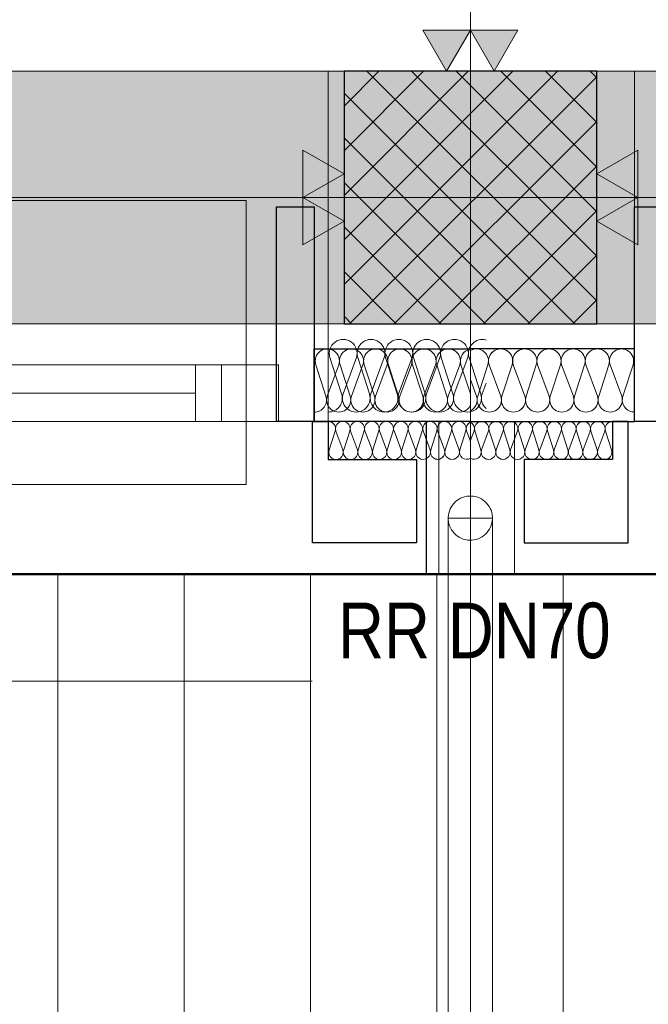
# Model space of a CAD drawing. Extents: x -620 to 300, y 62 to 1107.
# Tile 24 of 109: x -305 to -285, y 350 to 382. Entities that reach past the tile are written whole.
import ezdxf
from ezdxf.lldxf.tags import DXFTag

# ---------------------------------------------------------------- set-up
doc = ezdxf.new("R2010")
doc.units = 0
doc.layers.get('0').update_dxf_attribs({"lineweight": 35})
for name, color, linetype, lineweight, true_color in [('30 -33 Aussenwände- 3 Aussenstützen', 7, 'Continuous', 50, 0x0000dd), ('30 -33 Aussenwände- 7 Fassade_ Elemente', 7, 'Continuous', 9, 0x00aacc), ('30 -35 Decken- 1 Konstruktion-Träger- Stahlbeton', 7, 'grob-A06G9G5Q8I', 13, 0x33aa00), ('40 -41 Abwasser_Wasser_Gas- 1 Abwasser + sanitäre Anlagen', 7, 'Continuous', 9, 0xff6633), ('70 -72 Beschriftung- 1 Beschriftung allgemein', 7, 'Continuous', 9, 0xff6633), ('70 -72 Beschriftung- 2 Beschriftung Bauteile', 7, 'Continuous', 9, 0x9999ff), ('70 -75 Raumstempel- 1 Raumstempel', 1, 'Continuous', 50, 0xff0000)]:
    doc.layers.add(name, color=color, linetype=linetype, lineweight=lineweight, true_color=true_color)
for name, color, linetype, lineweight in [('40 -41 Abwasser_Wasser_Gas- 2 Wasser-1', 7, 'Continuous', 15), ('60- 61 allgemeine Ausstattung- 4 Terrassen', 7, 'Continuous', 9), ('70 -71 Achsen- 1 Gebäudeachsen', 7, 'STRICHPUNKT2-A06G9G5P8I', 18)]:
    doc.layers.add(name, color=color, linetype=linetype, lineweight=lineweight)
doc.layers.add('iwb_Schraffur_Unterzug', color=7, linetype='Continuous', lineweight=5, true_color=0xffffcc, plot=False)
doc.styles.get("Standard").update_dxf_attribs({"font": 'ARIALN.TTF'})
tags = doc.linetypes.add('grob-A06G9G5Q8I', pattern=[14, 3, -8, 3]).pattern_tags.tags
tags[8:9] = [DXFTag(74, 4), DXFTag(75, 0), DXFTag(340, '0'), DXFTag(46, 0.0), DXFTag(50, 0.0), DXFTag(44, 0.0), DXFTag(45, 0.0)]
tags[6:7] = [DXFTag(74, 4), DXFTag(75, 0), DXFTag(340, '0'), DXFTag(46, 0.0), DXFTag(50, 0.0), DXFTag(44, 0.0), DXFTag(45, 0.0)]
tags[4:5] = [DXFTag(74, 4), DXFTag(75, 0), DXFTag(340, '0'), DXFTag(46, 0.0), DXFTag(50, 0.0), DXFTag(44, 0.0), DXFTag(45, 0.0)]
tags = doc.linetypes.add('STRICHPUNKT2-A06G9G5P8I', pattern=[12.7, 6.35, -3.175, 0, -3.175]).pattern_tags.tags
tags[10:11] = [DXFTag(74, 4), DXFTag(75, 0), DXFTag(340, '0'), DXFTag(46, 0.0), DXFTag(50, 0.0), DXFTag(44, 0.0), DXFTag(45, 0.0)]
tags[8:9] = [DXFTag(74, 4), DXFTag(75, 0), DXFTag(340, '0'), DXFTag(46, 0.0), DXFTag(50, 0.0), DXFTag(44, 0.0), DXFTag(45, 0.0)]
tags[6:7] = [DXFTag(74, 4), DXFTag(75, 0), DXFTag(340, '0'), DXFTag(46, 0.0), DXFTag(50, 0.0), DXFTag(44, 0.0), DXFTag(45, 0.0)]
tags[4:5] = [DXFTag(74, 4), DXFTag(75, 0), DXFTag(340, '0'), DXFTag(46, 0.0), DXFTag(50, 0.0), DXFTag(44, 0.0), DXFTag(45, 0.0)]

# ---------------------------------------------------------------- blocks, each defined once
blk = doc.blocks.new('Referenz-A06G9G5R8I')
at = {"layer": '30 -33 Aussenwände- 3 Aussenstützen', "color": 0, "lineweight": 9}
for p, q in [((-294.478, 378.827), (-293.374, 379.931)), ((-294.478, 377.413), (-291.96, 379.931)), ((-294.478, 375.998), (-290.545, 379.931)), ((-294.478, 374.584), (-289.131, 379.931)), ((-294.478, 373.17), (-287.717, 379.931)), ((-294.303, 371.931), (-286.478, 379.756)), ((-293.757, 379.931), (-286.478, 372.652)), ((-292.343, 379.931), (-286.478, 374.066)), ((-290.929, 379.931), (-286.478, 375.48)), ((-289.515, 379.931), (-286.478, 376.895)), ((-288.101, 379.931), (-286.478, 378.309)), ((-286.686, 379.931), (-286.478, 379.723)), ((-294.478, 379.238), (-287.172, 371.931)), ((-292.888, 371.931), (-286.478, 378.341)), ((-294.478, 377.824), (-288.586, 371.931)), ((-291.474, 371.931), (-286.478, 376.927)), ((-290.478, 376.931), (-290.478, 374.931)), ((-294.478, 376.409), (-290, 371.931)), ((-291.478, 375.931), (-289.478, 375.931)), ((-290.06, 371.931), (-286.478, 375.513)), ((-294.478, 374.995), (-291.414, 371.931)), ((-288.646, 371.931), (-286.478, 374.099)), ((-294.478, 373.581), (-292.828, 371.931)), ((-287.232, 371.931), (-286.478, 372.685)), ((-294.478, 372.167), (-294.243, 371.931))]:
    blk.add_line(p, q, dxfattribs=at)
at = {"layer": '30 -33 Aussenwände- 3 Aussenstützen', "color": 0, "linetype": 'Continuous', "lineweight": -2, "ltscale": 0.25}
for p, q in [((-286.478, 379.931), (-294.478, 379.931)), ((-294.478, 379.931), (-294.478, 371.931)), ((-286.478, 371.931), (-286.478, 379.931)), ((-294.478, 371.931), (-286.478, 371.931))]:
    blk.add_line(p, q, dxfattribs=at)
at = {"layer": '30 -33 Aussenwände- 7 Fassade_ Elemente', "color": 0, "linetype": 'Continuous', "ltscale": 0.13}
for p, q in [((-294.978, 368.831), (-294.978, 379.931)), ((-285.278, 379.931), (-285.278, 368.831)), ((-290.478, 374.931), (-290.478, 376.931)), ((-291.478, 375.931), (-289.478, 375.931)), ((-345.755, 370.631), (-296.555, 370.631)), ((-296.555, 370.631), (-296.555, 368.831)), ((-295.05, 369.631), (-295.371, 370.631)), ((-294.643, 370.631), (-295.012, 369.631)), ((-294.553, 369.706), (-294.923, 370.856)), ((-294.284, 369.631), (-294.605, 370.631)), ((-294.085, 370.856), (-294.51, 369.706)), ((-293.877, 370.631), (-294.246, 369.631)), ((-293.672, 369.706), (-294.042, 370.856)), ((-293.518, 369.631), (-293.839, 370.631)), ((-293.204, 370.856), (-293.629, 369.706)), ((-293.111, 370.631), (-293.48, 369.631)), ((-292.791, 369.706), (-293.161, 370.856)), ((-292.752, 369.631), (-293.073, 370.631)), ((-292.323, 370.856), (-292.748, 369.706)), ((-292.344, 370.631), (-292.714, 369.631)), ((-291.986, 369.631), (-292.307, 370.631)), ((-291.91, 369.706), (-292.28, 370.856)), ((-291.578, 370.631), (-291.948, 369.631)), ((-291.442, 370.856), (-291.867, 369.706)), ((-291.22, 369.631), (-291.541, 370.631)), ((-291.029, 369.706), (-291.399, 370.856)), ((-290.812, 370.631), (-291.182, 369.631)), ((-290.561, 370.856), (-290.986, 369.706)), ((-290.478, 369.708), (-290.775, 370.631)), ((-290.148, 369.706), (-290.518, 370.856)), ((-290.244, 369.631), (-289.923, 370.631)), ((-289.885, 370.631), (-289.516, 369.631)), ((-289.478, 369.631), (-289.157, 370.631)), ((-289.119, 370.631), (-288.75, 369.631)), ((-288.712, 369.631), (-288.391, 370.631)), ((-288.353, 370.631), (-287.984, 369.631)), ((-287.946, 369.631), (-287.625, 370.631)), ((-287.587, 370.631), (-287.217, 369.631)), ((-287.18, 369.631), (-286.859, 370.631)), ((-286.821, 370.631), (-286.451, 369.631)), ((-286.414, 369.631), (-286.093, 370.631)), ((-286.055, 370.631), (-285.685, 369.631)), ((-285.648, 369.631), (-285.326, 370.631)), ((-290.282, 369.631), (-290.478, 370.163)), ((-290.105, 369.706), (-289.978, 370.05)), ((-296.555, 368.831), (-345.755, 368.831)), ((-291.478, 368.831), (-294.978, 368.831)), ((-291.478, 363.991), (-291.478, 368.831)), ((-285.278, 368.831), (-289.078, 368.831)), ((-289.078, 368.831), (-289.078, 363.991)), ((-294.756, 368.531), (-294.949, 367.931)), ((-294.512, 367.931), (-294.734, 368.531)), ((-294.297, 368.531), (-294.489, 367.931)), ((-294.052, 367.932), (-294.274, 368.531)), ((-293.837, 368.532), (-294.03, 367.932)), ((-293.592, 367.932), (-293.815, 368.532)), ((-293.378, 368.532), (-293.57, 367.932)), ((-293.133, 367.932), (-293.355, 368.532)), ((-292.918, 368.532), (-293.11, 367.932)), ((-292.673, 367.933), (-292.895, 368.532)), ((-292.458, 368.533), (-292.651, 367.933)), ((-292.213, 367.933), (-292.436, 368.533)), ((-291.999, 368.533), (-292.191, 367.933)), ((-291.754, 367.933), (-291.976, 368.533)), ((-291.539, 368.534), (-291.731, 367.933)), ((-291.294, 367.934), (-291.516, 368.534)), ((-291.079, 368.534), (-291.272, 367.934)), ((-290.835, 367.934), (-291.057, 368.534)), ((-290.62, 368.534), (-290.812, 367.934)), ((-290.597, 368.534), (-290.478, 368.212)), ((-290.359, 368.534), (-290.479, 368.212)), ((-290.337, 368.534), (-290.144, 367.934)), ((-290.122, 367.934), (-289.9, 368.534)), ((-289.877, 368.534), (-289.685, 367.934)), ((-289.662, 367.934), (-289.44, 368.534)), ((-289.418, 368.534), (-289.225, 367.933)), ((-289.203, 367.933), (-288.98, 368.533)), ((-288.958, 368.533), (-288.766, 367.933)), ((-288.743, 367.933), (-288.521, 368.533)), ((-288.498, 368.533), (-288.306, 367.933)), ((-288.283, 367.933), (-288.061, 368.532)), ((-288.039, 368.532), (-287.846, 367.932)), ((-287.824, 367.932), (-287.601, 368.532)), ((-287.579, 368.532), (-287.387, 367.932)), ((-287.364, 367.932), (-287.142, 368.532)), ((-287.119, 368.532), (-286.927, 367.932)), ((-286.904, 367.932), (-286.682, 368.531)), ((-286.66, 368.531), (-286.467, 367.931)), ((-286.445, 367.931), (-286.223, 368.531)), ((-286.2, 368.531), (-286.008, 367.931))]:
    blk.add_line(p, q, dxfattribs=at)
at = {"layer": '30 -33 Aussenwände- 7 Fassade_ Elemente', "color": 0}
for p, q in [((-297.578, 375.831), (-345.978, 375.831)), ((-297.578, 370.631), (-297.578, 375.831)), ((-344.378, 370.631), (-299.178, 370.631)), ((-299.178, 370.631), (-299.178, 368.831)), ((-299.178, 370.631), (-297.578, 370.631)), ((-297.578, 370.631), (-297.578, 368.831)), ((-344.378, 369.731), (-299.178, 369.731)), ((-299.178, 368.831), (-344.378, 368.831)), ((-297.578, 368.831), (-299.178, 368.831)), ((-297.578, 368.831), (-297.578, 366.831)), ((-297.578, 366.831), (-345.978, 366.831))]:
    blk.add_line(p, q, dxfattribs=at)
at = {"layer": '30 -33 Aussenwände- 7 Fassade_ Elemente', "color": 0, "linetype": 'Continuous', "lineweight": -2, "ltscale": 0.25}
for p, q in [((-296.619, 368.831), (-296.619, 375.631)), ((-296.619, 375.631), (-295.419, 375.631)), ((-295.419, 375.631), (-295.419, 368.831)), ((-285.278, 375.631), (-284.078, 375.631)), ((-285.278, 368.831), (-285.278, 375.631)), ((-295.419, 371.131), (-290.478, 371.131)), ((-295.419, 368.831), (-295.419, 371.131)), ((-285.278, 371.131), (-290.478, 371.131)), ((-285.278, 368.831), (-285.278, 371.131)), ((-295.419, 368.831), (-296.619, 368.831)), ((-295.478, 368.831), (-294.978, 368.831)), ((-295.478, 364.991), (-295.478, 368.831)), ((-290.478, 368.831), (-295.419, 368.831)), ((-294.978, 368.831), (-294.978, 367.631)), ((-291.878, 368.831), (-291.878, 363.991)), ((-290.478, 368.831), (-285.278, 368.831)), ((-285.478, 368.831), (-285.978, 368.831)), ((-285.978, 368.831), (-285.978, 367.631)), ((-285.478, 364.991), (-285.478, 368.831)), ((-284.078, 368.831), (-285.278, 368.831)), ((-294.978, 367.631), (-292.178, 367.631)), ((-292.178, 367.631), (-292.178, 364.991)), ((-285.978, 367.631), (-288.778, 367.631)), ((-288.778, 367.631), (-288.778, 364.991)), ((-292.178, 364.991), (-295.478, 364.991)), ((-288.778, 364.991), (-285.478, 364.991))]:
    blk.add_line(p, q, dxfattribs=at)
at = {"layer": '30 -33 Aussenwände- 7 Fassade_ Elemente', "color": 0, "linetype": 'Continuous', "lineweight": 18, "ltscale": 0.18}
for p, q in [((-298.355, 370.631), (-296.555, 370.631)), ((-298.355, 368.831), (-298.355, 370.631)), ((-296.555, 370.631), (-296.555, 368.831)), ((-296.555, 368.831), (-298.355, 368.831))]:
    blk.add_line(p, q, dxfattribs=at)
at = {"layer": '30 -33 Aussenwände- 7 Fassade_ Elemente', "color": 0, "linetype": 'grob-A06G9G5Q8I', "ltscale": 0.13}
for p, q in [((-443.538, 363.991), (-291.478, 363.991)), ((-289.478, 363.991), (-126.478, 363.991))]:
    blk.add_line(p, q, dxfattribs=at)
at = {"layer": '30 -33 Aussenwände- 7 Fassade_ Elemente', "color": 0, "linetype": 'Continuous', "ltscale": 0.13}
for centre, major_axis, end_param in [((-294.504, 370.991), (0.419, -0.135), 3.765224), ((-293.623, 370.991), (0.419, -0.135), 3.765224), ((-292.742, 370.991), (0.419, -0.135), 3.765224), ((-291.861, 370.991), (0.419, -0.135), 3.765224), ((-291.861, 370.991), (-0.258, 0.356), 1.255075), ((-291.861, 370.991), (0.258, 0.356), 1.255075), ((-291.861, 370.991), (0.419, -0.135), 1.255075), ((-290.98, 370.991), (0.419, -0.135), 3.765224), ((-290.98, 370.991), (-0.258, 0.356), 1.255075), ((-290.98, 370.991), (0.258, 0.356), 1.255075), ((-290.98, 370.991), (0.419, -0.135), 1.255075), ((-290.099, 370.991), (0.121, 0.423), 2.160679), ((-295.007, 370.749), (0.364, -0.117), 3.765224), ((-294.241, 370.749), (0.364, -0.117), 3.765224), ((-293.475, 370.749), (0.364, -0.117), 3.765224), ((-292.709, 370.749), (0.364, -0.117), 3.765224), ((-292.709, 370.749), (-0.225, 0.31), 1.255075), ((-292.709, 370.749), (0.225, 0.31), 1.255075), ((-292.709, 370.749), (0.364, -0.117), 1.255075), ((-291.943, 370.749), (0.364, -0.117), 3.765224), ((-291.943, 370.749), (-0.225, 0.31), 1.255075), ((-291.943, 370.749), (0.225, 0.31), 1.255075), ((-291.943, 370.749), (0.364, -0.117), 1.255075), ((-291.177, 370.749), (-0.225, 0.31), 1.255075), ((-291.177, 370.749), (0.225, 0.31), 1.255075), ((-291.177, 370.749), (0.364, -0.117), 1.255075), ((-290.411, 370.749), (-0.068, 0.377), 1.70488), ((-290.287, 370.749), (0.364, -0.117), 2.405647), ((-289.521, 370.749), (0.364, -0.117), 3.765224), ((-289.521, 370.749), (-0.225, 0.31), 1.255075), ((-289.521, 370.749), (0.225, 0.31), 1.255075), ((-289.521, 370.749), (0.364, -0.117), 1.255075), ((-288.755, 370.749), (0.364, -0.117), 3.765224), ((-288.755, 370.749), (-0.225, 0.31), 1.255075), ((-288.755, 370.749), (0.225, 0.31), 1.255075), ((-288.755, 370.749), (0.364, -0.117), 1.255075), ((-287.989, 370.749), (0.364, -0.117), 3.765224), ((-287.223, 370.749), (0.364, -0.117), 3.765224), ((-286.457, 370.749), (0.364, -0.117), 3.765224), ((-285.691, 370.749), (0.364, -0.117), 3.765224), ((-294.972, 369.571), (-0.006, -0.44), 1.896254), ((-294.091, 369.571), (-0.419, 0.135), 3.764652), ((-293.21, 369.571), (-0.419, 0.135), 3.764652), ((-292.329, 369.571), (-0.419, 0.135), 3.764652), ((-292.329, 369.571), (-0.419, 0.135), 1.254884), ((-292.329, 369.571), (0.258, -0.356), 1.254884), ((-291.448, 369.571), (-0.419, 0.135), 3.764652), ((-291.448, 369.571), (-0.419, 0.135), 1.254884), ((-291.448, 369.571), (0.258, -0.356), 1.254884), ((-290.567, 369.571), (-0.419, 0.135), 1.254884), ((-290.567, 369.571), (0.258, -0.356), 1.254884), ((-289.686, 369.571), (-0.419, 0.135), 1.157172), ((-295.414, 369.514), (-0.005, -0.383), 1.896254), ((-294.648, 369.514), (-0.364, 0.117), 3.764652), ((-293.882, 369.514), (-0.364, 0.117), 3.764652), ((-293.116, 369.514), (-0.364, 0.117), 1.254884), ((-293.116, 369.514), (-0.364, 0.117), 3.764652), ((-293.116, 369.514), (0.225, -0.31), 1.254884), ((-292.35, 369.514), (-0.364, 0.117), 3.764652), ((-292.35, 369.514), (-0.364, 0.117), 1.254884), ((-292.35, 369.514), (0.225, -0.31), 1.254884), ((-291.584, 369.514), (-0.364, 0.117), 1.254884), ((-291.584, 369.514), (0.225, -0.31), 1.254884), ((-290.818, 369.514), (-0.364, 0.117), 1.486711), ((-290.646, 369.514), (0.168, -0.344), 1.428714), ((-289.88, 369.514), (-0.364, 0.117), 1.254884), ((-289.88, 369.514), (0.225, -0.31), 1.254884), ((-289.114, 369.514), (-0.364, 0.117), 1.254884), ((-289.114, 369.514), (-0.364, 0.117), 3.764652), ((-289.114, 369.514), (0.225, -0.31), 1.254884), ((-288.348, 369.514), (-0.364, 0.117), 1.254884), ((-288.348, 369.514), (-0.364, 0.117), 3.764652), ((-288.348, 369.514), (0.225, -0.31), 1.254884), ((-287.582, 369.514), (-0.364, 0.117), 3.764652), ((-286.816, 369.514), (-0.364, 0.117), 3.764652), ((-286.05, 369.514), (-0.364, 0.117), 3.764652), ((-285.284, 369.514), (-0.364, 0.117), 1.896254), ((-293.116, 369.514), (-0.225, -0.31), 1.254884), ((-292.329, 369.571), (-0.258, -0.356), 1.254884), ((-292.35, 369.514), (-0.225, -0.31), 1.254884), ((-291.584, 369.514), (-0.225, -0.31), 1.254884), ((-291.448, 369.571), (-0.258, -0.356), 1.254884), ((-290.818, 369.514), (-0.147, -0.353), 1.486711), ((-290.567, 369.571), (-0.258, -0.356), 1.254884), ((-289.88, 369.514), (-0.225, -0.31), 1.254884), ((-289.114, 369.514), (-0.225, -0.31), 1.254884), ((-288.348, 369.514), (-0.225, -0.31), 1.254884), ((-294.975, 368.601), (0.219, -0.07), 1.896254), ((-294.515, 368.602), (0.219, -0.07), 3.764652), ((-294.056, 368.602), (0.219, -0.07), 3.764652), ((-293.596, 368.602), (0.219, -0.07), 3.764652), ((-293.137, 368.603), (0.219, -0.07), 3.764652), ((-292.677, 368.603), (0.219, -0.07), 3.764652), ((-292.217, 368.603), (0.219, -0.07), 3.764652), ((-291.758, 368.604), (0.219, -0.07), 3.764652), ((-291.758, 368.604), (-0.135, 0.186), 1.254884), ((-291.758, 368.604), (0.135, 0.186), 1.254884), ((-291.758, 368.604), (0.219, -0.07), 1.254884), ((-291.298, 368.604), (0.219, -0.07), 3.764652), ((-291.298, 368.604), (-0.135, 0.186), 1.254884), ((-291.298, 368.604), (0.135, 0.186), 1.254884), ((-291.298, 368.604), (0.219, -0.07), 1.254884), ((-290.838, 368.604), (-0.135, 0.186), 1.254884), ((-290.838, 368.604), (0.135, 0.186), 1.254884), ((-290.838, 368.604), (0.219, -0.07), 1.254884), ((-290.379, 368.605), (-0.1, 0.207), 1.434048), ((-290.578, 368.605), (0.219, -0.071), 1.434048), ((-290.118, 368.604), (-0.135, 0.186), 1.254884), ((-290.118, 368.604), (0.135, 0.186), 1.254884), ((-290.118, 368.604), (0.219, -0.071), 1.254884), ((-289.659, 368.604), (0.219, -0.071), 3.764652), ((-289.659, 368.604), (-0.135, 0.186), 1.254884), ((-289.659, 368.604), (0.135, 0.186), 1.254884), ((-289.659, 368.604), (0.219, -0.071), 1.254884), ((-289.199, 368.604), (0.219, -0.071), 3.764652), ((-289.199, 368.604), (-0.135, 0.186), 1.254884), ((-289.199, 368.604), (0.135, 0.186), 1.254884), ((-289.199, 368.604), (0.219, -0.071), 1.254884), ((-288.739, 368.603), (0.219, -0.071), 3.764652), ((-288.28, 368.603), (0.219, -0.071), 3.764652), ((-287.82, 368.603), (0.219, -0.071), 3.764652), ((-287.36, 368.602), (0.219, -0.071), 3.764652), ((-286.901, 368.602), (0.219, -0.071), 3.764652), ((-286.441, 368.602), (0.219, -0.071), 3.764652), ((-285.981, 368.601), (0.003, 0.23), 1.896254), ((-294.73, 367.861), (-0.219, 0.07), 3.765224), ((-294.271, 367.861), (-0.219, 0.07), 3.765224), ((-293.811, 367.861), (-0.219, 0.07), 3.765224), ((-293.351, 367.862), (-0.219, 0.07), 3.765224), ((-292.892, 367.862), (-0.219, 0.07), 3.765224), ((-292.432, 367.862), (-0.219, 0.07), 3.765224), ((-291.972, 367.863), (-0.219, 0.07), 3.765224), ((-291.513, 367.863), (-0.219, 0.07), 3.765224), ((-291.513, 367.863), (-0.219, 0.07), 1.255075), ((-291.513, 367.863), (0.135, -0.186), 1.255075), ((-291.053, 367.863), (-0.219, 0.07), 1.255075), ((-291.053, 367.863), (-0.219, 0.07), 3.765224), ((-291.053, 367.863), (0.135, -0.186), 1.255075), ((-290.593, 367.864), (-0.219, 0.07), 2.411197), ((-290.363, 367.864), (-0.116, -0.198), 2.411197), ((-289.903, 367.863), (-0.219, 0.071), 1.255075), ((-289.903, 367.863), (-0.219, 0.071), 3.765224), ((-289.903, 367.863), (0.135, -0.186), 1.255075), ((-289.444, 367.863), (-0.219, 0.071), 1.255075), ((-289.444, 367.863), (-0.219, 0.071), 3.765224), ((-289.444, 367.863), (0.135, -0.186), 1.255075), ((-288.984, 367.863), (-0.219, 0.071), 3.765224), ((-288.525, 367.862), (-0.219, 0.071), 3.765224), ((-288.065, 367.862), (-0.219, 0.071), 3.765224), ((-287.605, 367.862), (-0.219, 0.071), 3.765224), ((-287.146, 367.861), (-0.219, 0.071), 3.765224), ((-286.686, 367.861), (-0.219, 0.071), 3.765224), ((-286.226, 367.861), (-0.219, 0.071), 3.765224), ((-291.513, 367.863), (-0.135, -0.186), 1.255075), ((-291.053, 367.863), (-0.135, -0.186), 1.255075), ((-289.903, 367.863), (-0.135, -0.186), 1.255075), ((-289.444, 367.863), (-0.135, -0.186), 1.255075)]:
    blk.add_ellipse(centre, major_axis=major_axis, ratio=1, start_param=0, end_param=end_param, dxfattribs=at)
at = {"layer": '30 -35 Decken- 1 Konstruktion-Träger- Stahlbeton', "color": 0}
for p, q in [((-451.478, 379.931), (35.522, 379.931)), ((-451.478, 371.931), (35.522, 371.931))]:
    blk.add_line(p, q, dxfattribs=at)
at = {"layer": '40 -41 Abwasser_Wasser_Gas- 1 Abwasser + sanitäre Anlagen', "color": 0, "linetype": 'grob-A06G9G5Q8I', "ltscale": 0.13}
for p, q in [((-291.178, 202.52), (-291.178, 365.771)), ((-291.178, 365.771), (-289.778, 365.771)), ((-289.778, 365.771), (-289.778, 202.52))]:
    blk.add_line(p, q, dxfattribs=at)
at = {"layer": '40 -41 Abwasser_Wasser_Gas- 2 Wasser-1', "color": 0, "linetype": 'Continuous', "ltscale": 0.15}
for p, q in [((-291.005, 366.233), (-290.957, 366.282)), ((-291.005, 366.233), (-290.957, 366.282)), ((-290.957, 366.282), (-290.904, 366.327)), ((-290.957, 366.282), (-290.904, 366.327)), ((-290.904, 366.327), (-290.848, 366.366)), ((-290.904, 366.327), (-290.848, 366.366)), ((-290.848, 366.366), (-290.788, 366.399)), ((-290.848, 366.366), (-290.788, 366.399)), ((-290.788, 366.399), (-290.725, 366.426)), ((-290.788, 366.399), (-290.725, 366.426)), ((-290.725, 366.426), (-290.659, 366.447)), ((-290.725, 366.426), (-290.659, 366.447)), ((-290.659, 366.447), (-290.592, 366.462)), ((-290.659, 366.447), (-290.592, 366.462)), ((-290.592, 366.462), (-290.524, 366.47)), ((-290.592, 366.462), (-290.524, 366.47)), ((-290.524, 366.47), (-290.455, 366.471)), ((-290.524, 366.47), (-290.455, 366.471)), ((-290.455, 366.471), (-290.387, 366.465)), ((-290.455, 366.471), (-290.387, 366.465)), ((-290.387, 366.465), (-290.319, 366.453)), ((-290.387, 366.465), (-290.319, 366.453)), ((-290.319, 366.453), (-290.253, 366.434)), ((-290.319, 366.453), (-290.253, 366.434)), ((-290.253, 366.434), (-290.189, 366.409)), ((-290.253, 366.434), (-290.189, 366.409)), ((-290.189, 366.409), (-290.128, 366.377)), ((-290.189, 366.409), (-290.128, 366.377)), ((-290.128, 366.377), (-290.071, 366.34)), ((-290.128, 366.377), (-290.071, 366.34)), ((-290.071, 366.34), (-290.017, 366.297)), ((-290.071, 366.34), (-290.017, 366.297)), ((-290.017, 366.297), (-289.967, 366.25)), ((-290.017, 366.297), (-289.967, 366.25)), ((-289.967, 366.25), (-289.923, 366.197)), ((-289.967, 366.25), (-289.923, 366.197)), ((-291.172, 365.863), (-291.16, 365.93)), ((-291.172, 365.863), (-291.16, 365.93)), ((-291.16, 365.93), (-291.141, 365.996)), ((-291.16, 365.93), (-291.141, 365.996)), ((-291.141, 365.996), (-291.116, 366.06)), ((-291.141, 365.996), (-291.116, 366.06)), ((-291.116, 366.06), (-291.084, 366.121)), ((-291.116, 366.06), (-291.084, 366.121)), ((-291.084, 366.121), (-291.047, 366.179)), ((-291.084, 366.121), (-291.047, 366.179)), ((-291.047, 366.179), (-291.005, 366.233)), ((-291.047, 366.179), (-291.005, 366.233)), ((-289.923, 366.197), (-289.884, 366.141)), ((-289.923, 366.197), (-289.884, 366.141)), ((-289.884, 366.141), (-289.85, 366.081)), ((-289.884, 366.141), (-289.85, 366.081)), ((-289.85, 366.081), (-289.823, 366.018)), ((-289.85, 366.081), (-289.823, 366.018)), ((-289.823, 366.018), (-289.802, 365.952)), ((-289.823, 366.018), (-289.802, 365.952)), ((-289.802, 365.952), (-289.788, 365.885)), ((-289.802, 365.952), (-289.788, 365.885)), ((-291.178, 365.794), (-291.172, 365.863)), ((-291.178, 365.794), (-291.172, 365.863)), ((-291.177, 365.725), (-291.178, 365.794)), ((-291.177, 365.725), (-291.178, 365.794)), ((-291.169, 365.657), (-291.177, 365.725)), ((-291.169, 365.657), (-291.177, 365.725)), ((-291.154, 365.59), (-291.169, 365.657)), ((-291.154, 365.59), (-291.169, 365.657)), ((-289.784, 365.68), (-289.797, 365.612)), ((-289.784, 365.68), (-289.797, 365.612)), ((-289.788, 365.885), (-289.78, 365.817)), ((-289.788, 365.885), (-289.78, 365.817)), ((-289.779, 365.748), (-289.784, 365.68)), ((-289.779, 365.748), (-289.784, 365.68)), ((-289.78, 365.817), (-289.779, 365.748)), ((-289.78, 365.817), (-289.779, 365.748)), ((-291.133, 365.525), (-291.154, 365.59)), ((-291.133, 365.525), (-291.154, 365.59)), ((-291.106, 365.462), (-291.133, 365.525)), ((-291.106, 365.462), (-291.133, 365.525)), ((-291.073, 365.402), (-291.106, 365.462)), ((-291.073, 365.402), (-291.106, 365.462)), ((-291.034, 365.345), (-291.073, 365.402)), ((-291.034, 365.345), (-291.073, 365.402)), ((-290.989, 365.293), (-291.034, 365.345)), ((-290.989, 365.293), (-291.034, 365.345)), ((-289.952, 365.31), (-290, 365.26)), ((-289.952, 365.31), (-290, 365.26)), ((-289.909, 365.363), (-289.952, 365.31)), ((-289.909, 365.363), (-289.952, 365.31)), ((-289.872, 365.421), (-289.909, 365.363)), ((-289.872, 365.421), (-289.909, 365.363)), ((-289.841, 365.482), (-289.872, 365.421)), ((-289.841, 365.482), (-289.872, 365.421)), ((-289.815, 365.546), (-289.841, 365.482)), ((-289.815, 365.546), (-289.841, 365.482)), ((-289.797, 365.612), (-289.815, 365.546)), ((-289.797, 365.612), (-289.815, 365.546)), ((-290.94, 365.245), (-290.989, 365.293)), ((-290.94, 365.245), (-290.989, 365.293)), ((-290.886, 365.202), (-290.94, 365.245)), ((-290.886, 365.202), (-290.94, 365.245)), ((-290.828, 365.165), (-290.886, 365.202)), ((-290.828, 365.165), (-290.886, 365.202)), ((-290.767, 365.134), (-290.828, 365.165)), ((-290.767, 365.134), (-290.828, 365.165)), ((-290.703, 365.108), (-290.767, 365.134)), ((-290.703, 365.108), (-290.767, 365.134)), ((-290.637, 365.089), (-290.703, 365.108)), ((-290.637, 365.089), (-290.703, 365.108)), ((-290.57, 365.077), (-290.637, 365.089)), ((-290.57, 365.077), (-290.637, 365.089)), ((-290.501, 365.072), (-290.57, 365.077)), ((-290.501, 365.072), (-290.57, 365.077)), ((-290.432, 365.073), (-290.501, 365.072)), ((-290.432, 365.073), (-290.501, 365.072)), ((-290.364, 365.081), (-290.432, 365.073)), ((-290.364, 365.081), (-290.432, 365.073)), ((-290.297, 365.095), (-290.364, 365.081)), ((-290.297, 365.095), (-290.364, 365.081)), ((-290.232, 365.116), (-290.297, 365.095)), ((-290.232, 365.116), (-290.297, 365.095)), ((-290.169, 365.143), (-290.232, 365.116)), ((-290.169, 365.143), (-290.232, 365.116)), ((-290.109, 365.177), (-290.169, 365.143)), ((-290.109, 365.177), (-290.169, 365.143)), ((-290.052, 365.216), (-290.109, 365.177)), ((-290.052, 365.216), (-290.109, 365.177)), ((-290, 365.26), (-290.052, 365.216)), ((-290, 365.26), (-290.052, 365.216))]:
    blk.add_line(p, q, dxfattribs=at)
at = {"layer": '60- 61 allgemeine Ausstattung- 4 Terrassen', "color": 0}
for p, q in [((-275.539, 363.991), (-395.539, 363.991)), ((-303.539, 255.331), (-303.539, 363.991)), ((-299.539, 255.331), (-299.539, 363.991)), ((-295.539, 255.331), (-295.539, 363.991)), ((-291.539, 255.331), (-291.539, 363.991)), ((-287.539, 255.331), (-287.539, 363.991))]:
    blk.add_line(p, q, dxfattribs=at)
at = {"layer": '70 -71 Achsen- 1 Gebäudeachsen', "color": 0, "linetype": 'STRICHPUNKT2-A06G9G5P8I', "ltscale": 0.18}
for p, q in [((-290.478, 1075.871), (-290.478, 76.431)), ((-538.531, 375.931), (76.472, 375.931))]:
    blk.add_line(p, q, dxfattribs=at)
at = {"layer": '70 -72 Beschriftung- 1 Beschriftung allgemein', "color": 0, "linetype": 'Continuous', "ltscale": 0.13}
blk.add_line((-295.487, 360.605), (-342.487, 360.605), dxfattribs=at)
at = {"layer": '70 -72 Beschriftung- 2 Beschriftung Bauteile', "color": 0}
for p, q in [((-291.228, 379.931), (-291.978, 381.23)), ((-291.978, 381.23), (-290.478, 381.23)), ((-290.478, 381.23), (-291.228, 379.931)), ((-289.728, 379.931), (-290.478, 381.23)), ((-290.478, 381.23), (-288.978, 381.23)), ((-288.978, 381.23), (-289.728, 379.931)), ((-295.777, 377.431), (-294.478, 376.681)), ((-295.777, 375.931), (-295.777, 377.431)), ((-286.478, 376.681), (-285.179, 377.431)), ((-285.179, 377.431), (-285.179, 375.931)), ((-294.478, 376.681), (-295.777, 375.931)), ((-285.179, 375.931), (-286.478, 376.681)), ((-295.777, 375.931), (-294.478, 375.181)), ((-295.777, 374.431), (-295.777, 375.931)), ((-286.478, 375.181), (-285.179, 375.931)), ((-285.179, 375.931), (-285.179, 374.431)), ((-294.478, 375.181), (-295.777, 374.431)), ((-285.179, 374.431), (-286.478, 375.181))]:
    blk.add_line(p, q, dxfattribs=at)
at = {"layer": '70 -72 Beschriftung- 2 Beschriftung Bauteile', "color": 0, "lineweight": 0}
for points in [[(-291.228, 379.931), (-291.978, 381.23), (-291.228, 381.23)], [(-291.228, 379.931), (-291.228, 381.23), (-290.478, 381.23)], [(-289.728, 379.931), (-290.478, 381.23), (-289.728, 381.23)], [(-289.728, 379.931), (-289.728, 381.23), (-288.978, 381.23)], [(-295.777, 375.931), (-295.777, 377.431), (-294.478, 376.681)], [(-285.179, 375.931), (-286.478, 376.681), (-285.179, 377.431)], [(-295.777, 374.431), (-295.777, 375.931), (-294.478, 375.181)], [(-285.179, 374.431), (-286.478, 375.181), (-285.179, 375.931)]]:
    blk.add_solid(points, dxfattribs=at)
at = {"layer": '70 -75 Raumstempel- 1 Raumstempel', "color": 0, "linetype": 'Continuous', "ltscale": 0.5}
blk.add_line((27.582, 363.991), (-443.538, 363.991), dxfattribs=at)
at = {"layer": '70 -72 Beschriftung- 1 Beschriftung allgemein', "color": 0, "linetype": 'Continuous', "ltscale": 0.13, "insert": (-294.669, 363.094), "char_height": 1.76205, "attachment_point": 1}
blk.add_mtext('{\\fArial Narrow;RR DN70}', dxfattribs=at)
blk.add_mtext('{\\fArial Narrow;RR DN70}', dxfattribs=at)
blk = doc.blocks.new('Referenz-A06G9G5T8I')
at = {"layer": 'iwb_Schraffur_Unterzug', "linetype": 'Continuous', "ltscale": 0.13}
for points in [[(-451.478, 379.931), (76.472, 379.931), (76.472, 375.63)], [(-451.478, 379.931), (76.472, 375.63), (76.472, 371.931)], [(-451.478, 379.931), (76.472, 371.931), (-451.478, 371.931)]]:
    blk.add_solid(points, dxfattribs=at)

msp = doc.modelspace()

# ---------------------------------------------------------------- block references
at = {"color": 8, "lineweight": 25, "ltscale": 0.25, "true_color": 0x808080}
for name in ['Referenz-A06G9G5R8I', 'Referenz-A06G9G5T8I']:
    msp.add_blockref(name, (0, 0), dxfattribs=at)

doc.saveas('drawing.dxf')
